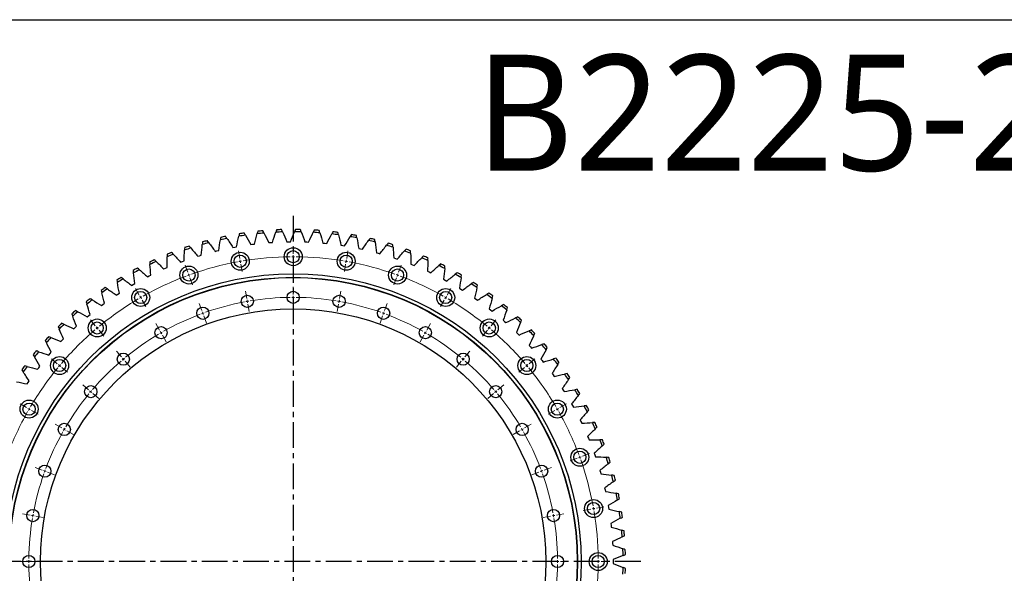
# Model space of a CAD drawing. Header units: millimetres. Extents: x 19 to 5115, y 5136 to 9143.
# Tile 7 of 13: x 872 to 2567, y 8190 to 9143. Entities that reach past the tile are written whole.
import ezdxf

# ---------------------------------------------------------------- set-up
doc = ezdxf.new("R2010")
doc.units = ezdxf.units.MM
doc.header["$LTSCALE"] = 20
doc.linetypes.add('CENTER', pattern=[10.16, 6.35, -1.27, 1.27, -1.27])

msp = doc.modelspace()

# ---------------------------------------------------------------- linework, layer by layer
at = {"linetype": 'CENTER', "ltscale": 0.35}
for p, q in [((1342.6, 8805.6), (1342.6, 7614.5)), ((1941, 8210), (744.2, 8210))]:
    msp.add_line(p, q, dxfattribs=at)
at = {"color": 7, "linetype": 'Continuous', "lineweight": 25}
for p, q in [((1211.4, 8745), (1214.5, 8745.7)), ((1238.7, 8750.9), (1241.9, 8751.5)), ((1241.9, 8751.5), (1245, 8752.1)), ((1269.5, 8755.9), (1272.7, 8756.4)), ((1272.7, 8756.4), (1275.8, 8756.7)), ((1300.5, 8759.2), (1303.7, 8759.5)), ((1303.7, 8759.5), (1306.9, 8759.6)), ((1331.6, 8760.7), (1334.8, 8760.8)), ((1334.8, 8760.8), (1338, 8760.8)), ((1362.8, 8760.4), (1366, 8760.3)), ((1366, 8760.3), (1369.2, 8760.2)), ((1393.9, 8758.4), (1397.1, 8758.1)), ((1397.1, 8758.1), (1400.3, 8757.8)), ((1424.8, 8754.6), (1428, 8754.2)), ((1428, 8754.2), (1431.2, 8753.6)), ((1455.5, 8749.1), (1458.7, 8748.5)), ((1458.7, 8748.5), (1461.8, 8747.8)), ((1178.3, 8735.7), (1181.3, 8736.7)), ((1181.3, 8736.7), (1184.4, 8737.6)), ((1208.3, 8744.2), (1211.4, 8745)), ((1485.8, 8741.9), (1488.9, 8741)), ((1488.9, 8741), (1492, 8740.2)), ((1515.7, 8732.9), (1518.7, 8731.9)), ((1518.7, 8731.9), (1521.8, 8730.9)), ((1120, 8713.8), (1122.9, 8715.1)), ((1122.9, 8715.1), (1125.8, 8716.3)), ((1148.8, 8725.6), (1151.8, 8726.7)), ((1151.8, 8726.7), (1154.8, 8727.8)), ((1545, 8722.3), (1548, 8721.1)), ((1548, 8721.1), (1551, 8719.9)), ((1091.8, 8700.4), (1094.7, 8701.9)), ((1094.7, 8701.9), (1097.5, 8703.3)), ((1573.7, 8710), (1576.6, 8708.7)), ((1576.6, 8708.7), (1579.5, 8707.3)), ((1601.6, 8696.1), (1604.4, 8694.6)), ((1064.5, 8685.4), (1067.2, 8687)), ((1067.2, 8687), (1070, 8688.6)), ((1604.4, 8694.6), (1607.2, 8693.1)), ((1628.7, 8680.7), (1631.4, 8679.1)), ((1631.4, 8679.1), (1634.1, 8677.3)), ((1038, 8668.9), (1040.7, 8670.7)), ((1040.7, 8670.7), (1043.4, 8672.4)), ((1654.8, 8663.8), (1657.5, 8662)), ((1657.5, 8662), (1660.1, 8660.1)), ((1012.6, 8650.9), (1015.1, 8652.9)), ((1015.1, 8652.9), (1017.7, 8654.8)), ((1680, 8645.4), (1682.5, 8643.4)), ((988.1, 8631.6), (990.6, 8633.6)), ((990.6, 8633.6), (993.1, 8635.7)), ((1682.5, 8643.4), (1685, 8641.4)), ((964.9, 8610.8), (967.2, 8613)), ((967.2, 8613), (969.5, 8615.2)), ((1704.1, 8625.6), (1706.5, 8623.5)), ((1706.5, 8623.5), (1708.9, 8621.4)), ((945, 8591.2), (947.2, 8593.4)), ((1727, 8604.5), (1729.3, 8602.3)), ((1729.3, 8602.3), (1731.6, 8600)), ((942.8, 8588.8), (945, 8591.2)), ((1748.7, 8582.1), (1750.9, 8579.7)), ((1750.9, 8579.7), (1753, 8577.4)), ((922, 8565.6), (924.1, 8568)), ((924.1, 8568), (926.2, 8570.5)), ((902.6, 8541.2), (904.5, 8543.8)), ((904.5, 8543.8), (906.4, 8546.3)), ((1769.1, 8558.5), (1771.2, 8556.1)), ((1771.2, 8556.1), (1773.1, 8553.5)), ((1788.2, 8533.8), (1790, 8531.3)), ((1790, 8531.3), (1791.9, 8528.6)), ((884.5, 8515.8), (886.3, 8518.5)), ((886.3, 8518.5), (888.1, 8521.1)), ((1805.8, 8508.1), (1807.5, 8505.4)), ((1807.5, 8505.4), (1809.2, 8502.7)), ((1821.9, 8481.4), (1823.5, 8478.7)), ((1823.5, 8478.7), (1825, 8475.8)), ((1836.5, 8453.9), (1837.9, 8451)), ((1837.9, 8451), (1839.3, 8448.1)), ((1849.5, 8425.6), (1850.7, 8422.6)), ((1850.7, 8422.6), (1851.9, 8419.6)), ((1860.9, 8396.5), (1862, 8393.5)), ((1862, 8393.5), (1863, 8390.5)), ((1870.6, 8366.9), (1871.5, 8363.9)), ((1871.5, 8363.9), (1872.4, 8360.8)), ((1878.6, 8336.8), (1879.4, 8333.7)), ((1879.4, 8333.7), (1880, 8330.6)), ((1884.9, 8306.3), (1885.5, 8303.1)), ((1885.5, 8303.1), (1886, 8300)), ((1889.5, 8275.4), (1889.9, 8272.3)), ((1889.9, 8272.3), (1890.2, 8269.1)), ((1892.3, 8244.4), (1892.5, 8241.2)), ((1892.5, 8241.2), (1892.7, 8238)), ((1893.4, 8213.2), (1893.4, 8210)), ((1893.4, 8210), (1893.4, 8206.8))]:
    msp.add_line(p, q, dxfattribs=at)
at = {"color": 0, "linetype": 'Continuous', "lineweight": 18}
for p, q in [((1342.6, 8740), (1342.6, 8753)), ((1250.6, 8732), (1248.3, 8744.8)), ((1251.5, 8727.1), (1251, 8729.5)), ((1342.6, 8735), (1342.6, 8737.5)), ((1342.6, 8735), (1342.6, 8732.5)), ((1342.6, 8730), (1342.6, 8717)), ((1433.8, 8727.1), (1434.2, 8729.5)), ((1434.7, 8732), (1436.9, 8744.8)), ((1161.4, 8708.1), (1156.9, 8720.3)), ((1251.5, 8727.1), (1251.9, 8724.6)), ((1252.3, 8722.1), (1254.6, 8709.3)), ((1432.9, 8722.1), (1430.7, 8709.3)), ((1433.8, 8727.1), (1433.4, 8724.6)), ((1523.9, 8708.1), (1528.3, 8720.3)), ((1163.1, 8703.4), (1162.2, 8705.7)), ((1163.1, 8703.4), (1163.9, 8701)), ((1164.8, 8698.7), (1169.2, 8686.5)), ((1520.5, 8698.7), (1516, 8686.5)), ((1522.2, 8703.4), (1521.3, 8701)), ((1522.2, 8703.4), (1523, 8705.7)), ((1077.6, 8669), (1071.1, 8680.3)), ((1342.6, 8670), (1342.6, 8683)), ((1607.6, 8669), (1614.1, 8680.3)), ((1080.1, 8664.7), (1078.9, 8666.9)), ((1080.1, 8664.7), (1081.4, 8662.5)), ((1262.7, 8663.1), (1260.5, 8675.9)), ((1342.6, 8665), (1342.6, 8667.5)), ((1342.6, 8665), (1342.6, 8662.5)), ((1422.5, 8663.1), (1424.8, 8675.9)), ((1605.1, 8664.7), (1603.9, 8662.5)), ((1605.1, 8664.7), (1606.4, 8666.9)), ((1082.6, 8660.4), (1089.1, 8649.1)), ((1185.3, 8642.3), (1180.9, 8654.5)), ((1263.6, 8658.1), (1263.2, 8660.6)), ((1263.6, 8658.1), (1264.1, 8655.7)), ((1264.5, 8653.2), (1266.7, 8640.4)), ((1342.6, 8660), (1342.6, 8647)), ((1420.8, 8653.2), (1418.5, 8640.4)), ((1421.6, 8658.1), (1421.2, 8655.7)), ((1421.6, 8658.1), (1422.1, 8660.6)), ((1500, 8642.3), (1504.4, 8654.5)), ((1602.6, 8660.4), (1596.1, 8649.1)), ((1187, 8637.6), (1186.2, 8639.9)), ((1187, 8637.6), (1187.9, 8635.3)), ((1188.7, 8632.9), (1193.2, 8620.7)), ((1496.5, 8632.9), (1492.1, 8620.7)), ((1498.2, 8637.6), (1497.4, 8635.3)), ((1498.2, 8637.6), (1499.1, 8639.9)), ((1001.9, 8616), (993.6, 8626)), ((1005.2, 8612.2), (1003.6, 8614.1)), ((1005.2, 8612.2), (1006.8, 8610.3)), ((1112.6, 8608.4), (1106.1, 8619.7)), ((1572.6, 8608.4), (1579.1, 8619.7)), ((1680.1, 8612.2), (1678.5, 8610.3)), ((1680.1, 8612.2), (1681.7, 8614.1)), ((1683.3, 8616), (1691.7, 8626)), ((1008.4, 8608.4), (1016.7, 8598.4)), ((1115.1, 8604.1), (1113.9, 8606.2)), ((1115.1, 8604.1), (1116.4, 8601.9)), ((1117.6, 8599.8), (1124.1, 8588.5)), ((1567.6, 8599.8), (1561.1, 8588.5)), ((1570.1, 8604.1), (1568.9, 8601.9)), ((1570.1, 8604.1), (1571.4, 8606.2)), ((1676.9, 8608.4), (1668.5, 8598.4)), ((1046.9, 8562.4), (1038.6, 8572.4)), ((1050.2, 8558.6), (1048.6, 8560.5)), ((1635.1, 8558.6), (1636.7, 8560.5)), ((1638.3, 8562.4), (1646.7, 8572.4)), ((936.6, 8550.7), (926.7, 8559.1)), ((940.5, 8547.5), (938.5, 8549.1)), ((940.5, 8547.5), (942.4, 8545.9)), ((944.3, 8544.3), (954.2, 8535.9)), ((1050.2, 8558.6), (1051.8, 8556.7)), ((1053.4, 8554.8), (1061.7, 8544.8)), ((1631.9, 8554.8), (1623.5, 8544.8)), ((1635.1, 8558.6), (1633.5, 8556.7)), ((1741, 8544.3), (1731, 8535.9)), ((1744.8, 8547.5), (1742.9, 8545.9)), ((1744.8, 8547.5), (1746.7, 8549.1)), ((1748.6, 8550.7), (1758.6, 8559.1)), ((990.2, 8505.7), (980.3, 8514.1)), ((1695, 8505.7), (1705, 8514.1)), ((994.1, 8502.5), (992.2, 8504.1)), ((994.1, 8502.5), (996, 8500.9)), ((997.9, 8499.3), (1007.9, 8490.9)), ((1687.3, 8499.3), (1677.4, 8490.9)), ((1691.2, 8502.5), (1689.3, 8500.9)), ((1691.2, 8502.5), (1693.1, 8504.1)), ((883.6, 8475), (872.4, 8481.5)), ((1801.6, 8475), (1812.9, 8481.5)), ((888, 8472.5), (885.8, 8473.8)), ((888, 8472.5), (890.1, 8471.3)), ((892.3, 8470), (903.6, 8463.5)), ((1793, 8470), (1781.7, 8463.5)), ((1797.3, 8472.5), (1795.1, 8471.3)), ((1797.3, 8472.5), (1799.5, 8473.8)), ((944.3, 8440), (933, 8446.5)), ((1741, 8440), (1752.3, 8446.5)), ((948.6, 8437.5), (946.4, 8438.8)), ((948.6, 8437.5), (950.7, 8436.3)), ((952.9, 8435), (964.2, 8428.5)), ((1732.3, 8435), (1721.1, 8428.5)), ((1736.7, 8437.5), (1734.5, 8436.3)), ((1736.7, 8437.5), (1738.8, 8438.8)), ((1836, 8389.6), (1838.3, 8390.5)), ((1840.7, 8391.3), (1852.9, 8395.8)), ((1831.3, 8387.9), (1819.1, 8383.4)), ((1836, 8389.6), (1833.6, 8388.7)), ((910.4, 8367.4), (898.2, 8371.8)), ((915.1, 8365.7), (912.7, 8366.5)), ((915.1, 8365.7), (917.4, 8364.8)), ((919.8, 8363.9), (932, 8359.5)), ((1765.5, 8363.9), (1753.3, 8359.5)), ((1770.2, 8365.7), (1767.8, 8364.8)), ((1770.2, 8365.7), (1772.5, 8366.5)), ((1774.9, 8367.4), (1787.1, 8371.8)), ((889.6, 8289.9), (876.8, 8292.2)), ((894.5, 8289.1), (892.1, 8289.5)), ((894.5, 8289.1), (897, 8288.6)), ((899.5, 8288.2), (912.3, 8285.9)), ((1785.8, 8288.2), (1773, 8285.9)), ((1790.7, 8289.1), (1788.3, 8288.6)), ((1790.7, 8289.1), (1793.2, 8289.5)), ((1795.6, 8289.9), (1808.4, 8292.2)), ((1854.7, 8300.3), (1841.9, 8298.1)), ((1859.7, 8301.2), (1857.2, 8300.8)), ((1859.7, 8301.2), (1862.1, 8301.6)), ((1864.6, 8302.1), (1877.4, 8304.3)), ((882.6, 8210), (869.6, 8210)), ((887.6, 8210), (885.1, 8210)), ((887.6, 8210), (890.1, 8210)), ((892.6, 8210), (905.6, 8210)), ((1792.6, 8210), (1779.6, 8210)), ((1797.6, 8210), (1795.1, 8210)), ((1797.6, 8210), (1800.1, 8210)), ((1802.6, 8210), (1815.6, 8210)), ((1862.6, 8210), (1849.6, 8210)), ((1867.6, 8210), (1865.1, 8210)), ((1867.6, 8210), (1870.1, 8210)), ((1872.6, 8210), (1885.6, 8210))]:
    msp.add_line(p, q, dxfattribs=at)
at = {"lineweight": 25}
msp.add_lwpolyline([(18.6, 9143.2), (5114.8, 9143.2), (5114.8, 5135.8), (18.6, 5135.8)], close=True, dxfattribs=at)
at = {"color": 7, "linetype": 'Continuous', "lineweight": 25}
for centre, radius in [((1342.6, 8735), 15.5), ((1251.5, 8727.1), 15.5), ((1251.5, 8727.1), 10.5), ((1342.6, 8735), 10.5), ((1433.8, 8727.1), 15.5), ((1433.8, 8727.1), 10.5), ((1163.1, 8703.4), 15.5), ((1163.1, 8703.4), 10.5), ((1522.2, 8703.4), 15.5), ((1522.2, 8703.4), 10.5), ((1342.6, 8210), 495.5), ((1342.6, 8210), 489.5), ((1342.6, 8210), 489), ((1080.1, 8664.7), 15.5), ((1605.1, 8664.7), 15.5), ((1080.1, 8664.7), 10.5), ((1263.6, 8658.1), 10.5), ((1342.6, 8665), 10.5), ((1421.6, 8658.1), 10.5), ((1605.1, 8664.7), 10.5), ((1342.6, 8210), 435), ((1187, 8637.6), 10.5), ((1498.2, 8637.6), 10.5), ((1005.2, 8612.2), 15.5), ((1680.1, 8612.2), 15.5), ((1005.2, 8612.2), 10.5), ((1115.1, 8604.1), 10.5), ((1570.1, 8604.1), 10.5), ((1680.1, 8612.2), 10.5), ((940.5, 8547.5), 15.5), ((1050.2, 8558.6), 10.5), ((1635.1, 8558.6), 10.5), ((1744.8, 8547.5), 15.5), ((940.5, 8547.5), 10.5), ((1744.8, 8547.5), 10.5), ((994.1, 8502.5), 10.5), ((1691.2, 8502.5), 10.5), ((888, 8472.5), 15.5), ((888, 8472.5), 10.5), ((1797.3, 8472.5), 15.5), ((1797.3, 8472.5), 10.5), ((948.6, 8437.5), 10.5), ((1736.7, 8437.5), 10.5), ((1836, 8389.6), 15.5), ((1836, 8389.6), 10.5), ((915.1, 8365.7), 10.5), ((1770.2, 8365.7), 10.5), ((1859.7, 8301.2), 15.5), ((1859.7, 8301.2), 10.5), ((894.5, 8289.1), 10.5), ((1790.7, 8289.1), 10.5), ((887.6, 8210), 10.5), ((1797.6, 8210), 10.5), ((1867.6, 8210), 15.5), ((1867.6, 8210), 10.5)]:
    msp.add_circle(centre, radius, dxfattribs=at)
for radius, start, end in [(572, 95.2574, 96.0939), (572, 92.0142, 92.8507), (572, 88.7709, 89.6075), (572, 85.5277, 86.3642), (572, 104.9871, 105.8237), (568, 101.5772, 102.7471), (572, 101.7439, 102.5804), (568, 98.334, 99.5038), (572, 98.5007, 99.3372), (568, 95.0908, 96.2606), (568, 91.8475, 93.0173), (568, 88.6043, 89.7741), (568, 85.361, 86.5309), (568, 82.1178, 83.2876), (572, 82.2844, 83.121), (568, 78.8745, 80.0444), (572, 79.0412, 79.8777), (568, 75.6313, 76.8011), (572, 75.798, 76.6345), (568, 108.0637, 109.2336), (572, 108.2304, 109.0669), (568, 104.8205, 105.9903), (568, 72.3881, 73.5579), (572, 72.5547, 73.3912), (572, 69.3115, 70.148), (572, 114.7169, 115.5534), (572, 111.4736, 112.3102), (568, 111.307, 112.4768), (568, 69.1448, 70.3146), (568, 65.9016, 67.0714), (572, 66.0682, 66.9048), (572, 117.9601, 118.7966), (568, 117.7935, 118.9633), (568, 114.5502, 115.72), (568, 62.6583, 63.8282), (572, 62.825, 63.6615), (572, 121.2034, 122.0399), (568, 121.0367, 122.2065), (568, 59.4151, 60.5849), (572, 59.5817, 60.4183), (572, 124.4466, 125.2831), (568, 124.28, 125.4498), (568, 56.1718, 57.3417), (572, 56.3385, 57.175), (572, 127.6898, 128.5264), (568, 52.9286, 54.0984), (572, 53.0952, 53.9318), (568, 127.5232, 128.693), (568, 49.6854, 50.8552), (572, 49.852, 50.6885), (572, 130.9331, 131.7696), (568, 130.7664, 131.9363), (568, 46.4421, 47.6119), (572, 46.6088, 47.4453), (572, 134.1763, 135.0129), (568, 134.0097, 135.1795), (572, 137.4196, 138.2561), (568, 137.2529, 138.4228), (568, 43.1989, 44.3687), (572, 43.3655, 44.202), (568, 39.9556, 41.1255), (572, 40.1223, 40.9588), (572, 140.6628, 141.4993), (568, 140.4962, 141.666), (572, 36.879, 37.7156), (572, 143.9061, 144.7426), (568, 143.7394, 144.9092), (568, 36.7124, 37.8822), (568, 33.4691, 34.639), (572, 33.6358, 34.4723), (568, 30.2259, 31.3957), (572, 30.3925, 31.2291), (568, 26.9827, 28.1525), (572, 27.1493, 27.9858), (568, 23.7394, 24.9092), (572, 23.9061, 24.7426), (568, 20.4962, 21.666), (572, 20.6628, 21.4993), (568, 17.2529, 18.4228), (572, 17.4196, 18.2561), (568, 14.0097, 15.1795), (572, 14.1763, 15.0129), (568, 10.7664, 11.9363), (572, 10.9331, 11.7696), (568, 7.5232, 8.693), (572, 7.6898, 8.5264), (568, 4.28, 5.4498), (572, 4.4466, 5.2831), (568, 1.0367, 2.2065), (572, 1.2034, 2.0399), (568, 357.7935, 358.9633), (572, 357.9601, 358.7966)]:
    msp.add_arc((1342.6, 8210), radius, start, end, dxfattribs=at)
at = {"color": 0, "linetype": 'Continuous', "lineweight": 18}
for radius, start, end in [(525, 90.5457, 99.4543), (525, 90, 90.2728), (525, 89.7272, 90), (525, 80.5457, 89.4543), (525, 100.5457, 109.4543), (525, 100, 100.2728), (525, 99.7272, 100), (525, 80, 80.2728), (525, 79.7272, 80), (525, 70.5457, 79.4543), (525, 110.5457, 119.4543), (525, 110, 110.2728), (525, 109.7272, 110), (525, 70, 70.2728), (525, 69.7272, 70), (525, 60.5457, 69.4543), (525, 120.5457, 129.4543), (525, 120, 120.2728), (525, 119.7272, 120), (455, 90.6296, 99.3704), (455, 90, 90.3148), (455, 89.6852, 90), (455, 80.6296, 89.3704), (525, 60, 60.2728), (525, 59.7272, 60), (525, 50.5457, 59.4543), (455, 100.6296, 109.3704), (455, 100, 100.3148), (455, 99.6852, 100), (455, 80, 80.3148), (455, 79.6852, 80), (455, 70.6296, 79.3704), (455, 110.6296, 119.3704), (455, 110, 110.3148), (455, 109.6852, 110), (455, 70, 70.3148), (455, 69.6852, 70), (455, 60.6296, 69.3704), (525, 130, 130.2728), (525, 129.7272, 130), (525, 50, 50.2728), (525, 49.7272, 50), (525, 130.5457, 139.4543), (455, 120.6296, 129.3704), (455, 120, 120.3148), (455, 119.6852, 120), (455, 60, 60.3148), (455, 59.6852, 60), (455, 50.6296, 59.3704), (525, 40.5457, 49.4543), (455, 129.6852, 130), (455, 50, 50.3148), (525, 140.5457, 149.4543), (525, 140, 140.2728), (525, 139.7272, 140), (455, 130.6296, 139.3704), (455, 130, 130.3148), (455, 49.6852, 50), (455, 40.6296, 49.3704), (525, 40, 40.2728), (525, 39.7272, 40), (525, 30.5457, 39.4543), (455, 140.6296, 149.3704), (455, 140, 140.3148), (455, 139.6852, 140), (455, 40, 40.3148), (455, 39.6852, 40), (455, 30.6296, 39.3704), (525, 149.7272, 150), (525, 30, 30.2728), (525, 150.5457, 159.4543), (525, 150, 150.2728), (525, 29.7272, 30), (525, 20.5457, 29.4543), (455, 150.6296, 159.3704), (455, 150, 150.3148), (455, 149.6852, 150), (455, 30, 30.3148), (455, 29.6852, 30), (455, 20.6296, 29.3704), (525, 20, 20.2728), (525, 19.7272, 20), (525, 10.5457, 19.4543), (455, 160.6296, 169.3704), (455, 160, 160.3148), (455, 159.6852, 160), (455, 20, 20.3148), (455, 19.6852, 20), (455, 10.6296, 19.3704), (455, 170, 170.3148), (455, 169.6852, 170), (455, 10, 10.3148), (455, 9.6852, 10), (525, 10, 10.2728), (525, 9.7272, 10), (525, 0.5457, 9.4543), (455, 170.6296, 179.3704), (455, 0.6296, 9.3704), (455, 179.6852, 180), (455, 180, 180.3148), (455, 180.6296, 189.3704), (455, 350.6296, 359.3704), (455, 0, 0.3148), (455, 359.6852, 0), (525, 350.5457, 359.4543), (525, 0, 0.2728), (525, 359.7272, 0)]:
    msp.add_arc((1342.6, 8210), radius, start, end, dxfattribs=at)
at = {"color": 7, "linetype": 'Continuous', "lineweight": 25}
for points in [[(1292.2, 8775.8), (1291.6, 8777.1), (1290.9, 8778.4), (1290.2, 8779.6)], [(1314.2, 8781.3), (1313.7, 8780), (1313.2, 8778.6), (1312.7, 8777.3)], [(1324.3, 8777.7), (1323.7, 8779.1), (1323.1, 8780.4), (1322.5, 8781.7)], [(1346.5, 8782), (1346, 8780.7), (1345.4, 8779.4), (1344.9, 8778)], [(1356.5, 8777.9), (1355.9, 8779.2), (1355.4, 8780.6), (1354.9, 8781.9)], [(1378.9, 8780.9), (1378.3, 8779.6), (1377.6, 8778.3), (1377, 8777)], [(1388.6, 8776.2), (1388.1, 8777.6), (1387.7, 8778.9), (1387.2, 8780.3)], [(1197.3, 8759.1), (1196.5, 8760.3), (1195.6, 8761.4), (1194.7, 8762.6)], [(1214.5, 8745.7), (1215.3, 8751.8), (1216.3, 8757.9), (1217.3, 8764)], [(1218, 8768.3), (1217.8, 8766.9), (1217.5, 8765.5), (1217.3, 8764)], [(1228.6, 8766.5), (1227.8, 8767.7), (1227, 8768.9), (1226.2, 8770.1)], [(1228.6, 8766.5), (1232.1, 8761.4), (1235.5, 8756.2), (1238.7, 8750.9)], [(1245, 8752.1), (1246.2, 8758.2), (1247.5, 8764.2), (1248.8, 8770.2)], [(1249.8, 8774.5), (1249.5, 8773.1), (1249.2, 8771.7), (1248.8, 8770.2)], [(1260.3, 8772), (1259.6, 8773.3), (1258.8, 8774.5), (1258.1, 8775.8)], [(1260.3, 8772), (1263.5, 8766.7), (1266.5, 8761.4), (1269.5, 8755.9)], [(1275.8, 8756.7), (1277.4, 8762.7), (1279, 8768.7), (1280.7, 8774.7)], [(1281.9, 8778.8), (1281.5, 8777.4), (1281.1, 8776), (1280.7, 8774.7)], [(1292.2, 8775.8), (1295.1, 8770.3), (1297.8, 8764.8), (1300.5, 8759.2)], [(1306.9, 8759.6), (1308.7, 8765.5), (1310.7, 8771.4), (1312.7, 8777.3)], [(1324.3, 8777.7), (1326.9, 8772.1), (1329.3, 8766.4), (1331.6, 8760.7)], [(1338, 8760.8), (1340.2, 8766.6), (1342.5, 8772.3), (1344.9, 8778)], [(1356.5, 8777.9), (1358.7, 8772.1), (1360.8, 8766.3), (1362.8, 8760.4)], [(1369.2, 8760.2), (1371.7, 8765.8), (1374.3, 8771.4), (1377, 8777)], [(1388.6, 8776.2), (1390.4, 8770.3), (1392.2, 8764.4), (1393.9, 8758.4)], [(1400.3, 8757.8), (1403.1, 8763.3), (1406, 8768.7), (1409, 8774.1)], [(1411.1, 8777.9), (1410.4, 8776.7), (1409.7, 8775.4), (1409, 8774.1)], [(1420.5, 8772.7), (1420.2, 8774.1), (1419.8, 8775.5), (1419.4, 8776.9)], [(1420.5, 8772.7), (1422.1, 8766.7), (1423.5, 8760.7), (1424.8, 8754.6)], [(1431.2, 8753.6), (1434.3, 8759), (1437.5, 8764.3), (1440.8, 8769.5)], [(1443.2, 8773.1), (1442.4, 8771.9), (1441.6, 8770.7), (1440.8, 8769.5)], [(1452.2, 8767.4), (1451.9, 8768.8), (1451.7, 8770.2), (1451.4, 8771.6)], [(1452.2, 8767.4), (1453.4, 8761.3), (1454.5, 8755.2), (1455.5, 8749.1)], [(1461.8, 8747.8), (1465.2, 8752.9), (1468.7, 8758), (1472.3, 8763)], [(1474.9, 8766.5), (1474, 8765.4), (1473.2, 8764.2), (1472.3, 8763)], [(1483.6, 8760.3), (1483.4, 8761.7), (1483.2, 8763.1), (1483, 8764.6)], [(1154.8, 8727.8), (1154.9, 8734), (1155.2, 8740.2), (1155.5, 8746.3)], [(1155.8, 8750.7), (1155.7, 8749.2), (1155.6, 8747.8), (1155.5, 8746.3)], [(1166.5, 8750), (1165.6, 8751.1), (1164.6, 8752.2), (1163.7, 8753.3)], [(1166.5, 8750), (1170.5, 8745.3), (1174.4, 8740.6), (1178.3, 8735.7)], [(1184.4, 8737.6), (1184.9, 8743.8), (1185.5, 8749.9), (1186.2, 8756.1)], [(1186.7, 8760.4), (1186.5, 8758.9), (1186.3, 8757.5), (1186.2, 8756.1)], [(1197.3, 8759.1), (1201.1, 8754.2), (1204.7, 8749.2), (1208.3, 8744.2)], [(1483.6, 8760.3), (1484.4, 8754.1), (1485.2, 8748), (1485.8, 8741.9)], [(1492, 8740.2), (1495.7, 8745.1), (1499.5, 8750), (1503.4, 8754.8)], [(1506.1, 8758.2), (1505.2, 8757.1), (1504.3, 8755.9), (1503.4, 8754.8)], [(1514.5, 8751.4), (1514.4, 8752.9), (1514.2, 8754.3), (1514.1, 8755.7)], [(1514.5, 8751.4), (1515, 8745.3), (1515.4, 8739.1), (1515.7, 8732.9)], [(1536.9, 8748), (1535.9, 8747), (1534.9, 8745.9), (1534, 8744.8)], [(1106.6, 8726.7), (1105.6, 8727.7), (1104.5, 8728.7), (1103.5, 8729.6)], [(1125.5, 8739.2), (1125.5, 8737.8), (1125.5, 8736.3), (1125.5, 8734.9)], [(1125.8, 8716.3), (1125.6, 8722.5), (1125.5, 8728.7), (1125.5, 8734.9)], [(1136.2, 8739.2), (1135.2, 8740.3), (1134.2, 8741.3), (1133.2, 8742.3)], [(1136.2, 8739.2), (1140.5, 8734.7), (1144.7, 8730.2), (1148.8, 8725.6)], [(1521.8, 8730.9), (1525.8, 8735.6), (1529.8, 8740.3), (1534, 8744.8)], [(1544.8, 8740.8), (1544.8, 8742.3), (1544.8, 8743.7), (1544.7, 8745.2)], [(1544.8, 8740.8), (1545, 8734.6), (1545.1, 8728.5), (1545, 8722.3)], [(1551, 8719.9), (1555.2, 8724.4), (1559.5, 8728.8), (1563.9, 8733.2)], [(1567, 8736.2), (1566, 8735.2), (1564.9, 8734.2), (1563.9, 8733.2)], [(1574.5, 8728.5), (1574.6, 8730), (1574.6, 8731.4), (1574.7, 8732.9)], [(1077.8, 8712.5), (1076.7, 8713.4), (1075.6, 8714.4), (1074.4, 8715.3)], [(1077.8, 8712.5), (1082.5, 8708.5), (1087.2, 8704.5), (1091.8, 8700.4)], [(1095.9, 8726.1), (1096, 8724.6), (1096, 8723.2), (1096.1, 8721.8)], [(1097.5, 8703.3), (1097, 8709.4), (1096.5, 8715.6), (1096.1, 8721.8)], [(1106.6, 8726.7), (1111.1, 8722.5), (1115.6, 8718.2), (1120, 8713.8)], [(1574.5, 8728.5), (1574.4, 8722.4), (1574.1, 8716.2), (1573.7, 8710)], [(1579.5, 8707.3), (1584, 8711.5), (1588.5, 8715.7), (1593.2, 8719.8)], [(1596.4, 8722.7), (1595.3, 8721.7), (1594.2, 8720.8), (1593.2, 8719.8)], [(1603.5, 8714.6), (1603, 8708.4), (1602.3, 8702.3), (1601.6, 8696.1)], [(1603.5, 8714.6), (1603.6, 8716), (1603.8, 8717.5), (1603.9, 8718.9)], [(1039.2, 8694.9), (1039.4, 8693.5), (1039.7, 8692.1), (1039.9, 8690.6)], [(1049.8, 8696.7), (1048.6, 8697.6), (1047.5, 8698.4), (1046.3, 8699.3)], [(1049.8, 8696.7), (1054.7, 8693), (1059.6, 8689.3), (1064.5, 8685.4)], [(1067.1, 8711.3), (1067.2, 8709.9), (1067.4, 8708.4), (1067.6, 8707)], [(1070, 8688.6), (1069.1, 8694.7), (1068.3, 8700.9), (1067.6, 8707)], [(1607.2, 8693.1), (1611.9, 8697.1), (1616.7, 8701), (1621.6, 8704.8)], [(1625, 8707.5), (1623.9, 8706.6), (1622.7, 8705.7), (1621.6, 8704.8)], [(1631.6, 8699), (1630.7, 8692.9), (1629.8, 8686.8), (1628.7, 8680.7)], [(1631.6, 8699), (1631.8, 8700.4), (1632, 8701.9), (1632.2, 8703.3)], [(1022.7, 8679.4), (1021.5, 8680.2), (1020.3, 8681), (1019.1, 8681.7)], [(1022.7, 8679.4), (1027.9, 8676), (1033, 8672.5), (1038, 8668.9)], [(1043.4, 8672.4), (1042.1, 8678.5), (1041, 8684.5), (1039.9, 8690.6)], [(1634.1, 8677.3), (1639.1, 8681.1), (1644.1, 8684.7), (1649.1, 8688.2)], [(1652.7, 8690.7), (1651.5, 8689.9), (1650.3, 8689.1), (1649.1, 8688.2)], [(1658.8, 8681.9), (1657.6, 8675.8), (1656.3, 8669.8), (1654.8, 8663.8)], [(1658.8, 8681.9), (1659.1, 8683.3), (1659.4, 8684.7), (1659.7, 8686.1)], [(996.7, 8660.5), (995.4, 8661.2), (994.2, 8662), (992.9, 8662.7)], [(1012.2, 8677), (1012.5, 8675.6), (1012.9, 8674.2), (1013.2, 8672.7)], [(1017.7, 8654.8), (1016.1, 8660.7), (1014.6, 8666.7), (1013.2, 8672.7)], [(1660.1, 8660.1), (1665.2, 8663.5), (1670.4, 8666.9), (1675.7, 8670.1)], [(1679.4, 8672.4), (1678.2, 8671.6), (1676.9, 8670.9), (1675.7, 8670.1)], [(1685, 8663.2), (1683.5, 8657.3), (1681.8, 8651.3), (1680, 8645.4)], [(1685, 8663.2), (1685.4, 8664.6), (1685.7, 8666), (1686.1, 8667.4)], [(986.3, 8657.5), (986.7, 8656.1), (987.1, 8654.8), (987.5, 8653.4)], [(993.1, 8635.7), (991.1, 8641.5), (989.3, 8647.4), (987.5, 8653.4)], [(996.7, 8660.5), (1002, 8657.4), (1007.3, 8654.2), (1012.6, 8650.9)], [(1685, 8641.4), (1690.4, 8644.6), (1695.8, 8647.6), (1701.2, 8650.6)], [(1705, 8652.6), (1703.7, 8651.9), (1702.5, 8651.2), (1701.2, 8650.6)], [(1710.1, 8643.1), (1710.6, 8644.5), (1711, 8645.9), (1711.4, 8647.3)], [(961.6, 8636.7), (962.1, 8635.3), (962.5, 8633.9), (963, 8632.6)], [(969.5, 8615.2), (967.3, 8621), (965.1, 8626.7), (963, 8632.6)], [(971.7, 8640.2), (970.4, 8640.9), (969.2, 8641.5), (967.9, 8642.2)], [(971.7, 8640.2), (977.3, 8637.4), (982.7, 8634.5), (988.1, 8631.6)], [(1710.1, 8643.1), (1708.2, 8637.3), (1706.2, 8631.4), (1704.1, 8625.6)], [(1708.9, 8621.4), (1714.4, 8624.2), (1719.9, 8626.9), (1725.5, 8629.6)], [(1729.5, 8631.4), (1728.2, 8630.8), (1726.8, 8630.2), (1725.5, 8629.6)], [(938.1, 8614.4), (938.6, 8613.1), (939.2, 8611.7), (939.7, 8610.4)], [(947.2, 8593.4), (944.6, 8599.1), (942.1, 8604.7), (939.7, 8610.4)], [(948, 8618.6), (946.7, 8619.1), (945.3, 8619.7), (944, 8620.3)], [(948, 8618.6), (953.7, 8616.1), (959.3, 8613.5), (964.9, 8610.8)], [(1734, 8621.7), (1731.8, 8615.9), (1729.5, 8610.2), (1727, 8604.5)], [(1734, 8621.7), (1734.5, 8623), (1735.1, 8624.4), (1735.6, 8625.7)], [(925.5, 8595.6), (924.2, 8596.1), (922.8, 8596.6), (921.4, 8597.1)], [(925.5, 8595.6), (931.3, 8593.4), (937.1, 8591.2), (942.8, 8588.8)], [(1731.6, 8600), (1737.2, 8602.5), (1742.9, 8604.9), (1748.7, 8607.2)], [(1752.7, 8608.8), (1751.3, 8608.3), (1750, 8607.8), (1748.7, 8607.2)], [(1756.7, 8598.9), (1754.1, 8593.2), (1751.5, 8587.6), (1748.7, 8582.1)], [(1756.7, 8598.9), (1757.3, 8600.2), (1757.9, 8601.5), (1758.5, 8602.8)], [(915.8, 8590.9), (916.5, 8589.6), (917.1, 8588.3), (917.7, 8587)], [(926.2, 8570.5), (923.3, 8575.9), (920.4, 8581.4), (917.7, 8587)], [(1753, 8577.4), (1758.8, 8579.5), (1764.6, 8581.6), (1770.5, 8583.6)], [(1774.6, 8585), (1773.2, 8584.5), (1771.9, 8584.1), (1770.5, 8583.6)], [(1778, 8574.8), (1778.7, 8576.1), (1779.4, 8577.4), (1780, 8578.6)], [(895, 8566.1), (895.7, 8564.9), (896.4, 8563.6), (897.1, 8562.3)], [(906.4, 8546.3), (903.2, 8551.6), (900.1, 8556.9), (897.1, 8562.3)], [(904.4, 8571.4), (903, 8571.8), (901.6, 8572.2), (900.2, 8572.6)], [(904.4, 8571.4), (910.3, 8569.5), (916.2, 8567.6), (922, 8565.6)], [(1778, 8574.8), (1775.1, 8569.3), (1772.2, 8563.9), (1769.1, 8558.5)], [(1795.1, 8560), (1793.7, 8559.6), (1792.3, 8559.2), (1790.9, 8558.8)], [(884.6, 8546), (883.2, 8546.3), (881.8, 8546.7), (880.4, 8547)], [(884.6, 8546), (890.6, 8544.5), (896.6, 8542.9), (902.6, 8541.2)], [(1773.1, 8553.5), (1779, 8555.4), (1785, 8557.2), (1790.9, 8558.8)], [(1798, 8549.6), (1794.8, 8544.3), (1791.5, 8539), (1788.2, 8533.8)], [(1798, 8549.6), (1798.7, 8550.8), (1799.4, 8552.1), (1800.2, 8553.3)], [(875.5, 8540.2), (876.3, 8539), (877.1, 8537.8), (877.9, 8536.6)], [(888.1, 8521.1), (884.6, 8526.2), (881.2, 8531.4), (877.9, 8536.6)], [(1791.9, 8528.6), (1797.9, 8530.2), (1803.9, 8531.6), (1809.9, 8532.9)], [(1814.2, 8533.8), (1812.8, 8533.5), (1811.4, 8533.2), (1809.9, 8532.9)], [(1816.4, 8523.3), (1817.3, 8524.5), (1818.1, 8525.7), (1818.9, 8526.9)], [(866.4, 8519.5), (872.4, 8518.4), (878.5, 8517.1), (884.5, 8515.8)], [(1816.4, 8523.3), (1813, 8518.2), (1809.4, 8513.1), (1805.8, 8508.1)], [(1809.2, 8502.7), (1815.3, 8503.9), (1821.4, 8505), (1827.5, 8505.9)], [(1833.4, 8496), (1829.6, 8491.1), (1825.8, 8486.2), (1821.9, 8481.4)], [(1831.7, 8506.6), (1830.3, 8506.4), (1828.9, 8506.2), (1827.5, 8505.9)], [(1833.4, 8496), (1834.3, 8497.1), (1835.2, 8498.3), (1836, 8499.4)], [(1825, 8475.8), (1831.1, 8476.7), (1837.3, 8477.4), (1843.4, 8478)], [(1847.7, 8478.5), (1846.3, 8478.3), (1844.9, 8478.2), (1843.4, 8478)], [(1848.8, 8467.8), (1844.8, 8463.1), (1840.7, 8458.4), (1836.5, 8453.9)], [(1848.8, 8467.8), (1849.7, 8468.8), (1850.7, 8469.9), (1851.6, 8471.1)], [(1839.3, 8448.1), (1845.4, 8448.6), (1851.6, 8449), (1857.8, 8449.3)], [(1862.1, 8449.4), (1860.7, 8449.4), (1859.2, 8449.3), (1857.8, 8449.3)], [(1862.6, 8438.7), (1863.6, 8439.7), (1864.6, 8440.8), (1865.6, 8441.8)], [(1862.6, 8438.7), (1858.3, 8434.2), (1853.9, 8429.9), (1849.5, 8425.6)], [(1851.9, 8419.6), (1858.1, 8419.8), (1864.3, 8419.8), (1870.5, 8419.7)], [(1874.7, 8408.9), (1870.1, 8404.7), (1865.5, 8400.6), (1860.9, 8396.5)], [(1874.8, 8419.7), (1873.4, 8419.7), (1871.9, 8419.7), (1870.5, 8419.7)], [(1874.7, 8408.9), (1875.7, 8409.9), (1876.8, 8410.9), (1877.8, 8411.9)], [(1863, 8390.5), (1869.2, 8390.3), (1875.3, 8390), (1881.5, 8389.5)], [(1885.1, 8378.5), (1880.3, 8374.6), (1875.5, 8370.7), (1870.6, 8366.9)], [(1885.8, 8389.2), (1884.4, 8389.3), (1883, 8389.4), (1881.5, 8389.5)], [(1885.1, 8378.5), (1886.2, 8379.4), (1887.3, 8380.3), (1888.4, 8381.3)], [(1872.4, 8360.8), (1878.5, 8360.2), (1884.7, 8359.5), (1890.8, 8358.8)], [(1895.1, 8358.2), (1893.7, 8358.4), (1892.2, 8358.6), (1890.8, 8358.8)], [(1893.7, 8347.5), (1888.7, 8343.9), (1883.7, 8340.3), (1878.6, 8336.8)], [(1893.7, 8347.5), (1894.9, 8348.4), (1896.1, 8349.3), (1897.2, 8350.1)], [(1880, 8330.6), (1886.2, 8329.7), (1892.3, 8328.6), (1898.3, 8327.5)], [(1902.6, 8326.7), (1901.2, 8327), (1899.8, 8327.3), (1898.3, 8327.5)], [(1900.6, 8316.1), (1895.4, 8312.8), (1890.2, 8309.5), (1884.9, 8306.3)], [(1900.6, 8316.1), (1901.8, 8316.9), (1903, 8317.7), (1904.2, 8318.5)], [(1886, 8300), (1892.1, 8298.7), (1898.1, 8297.4), (1904.1, 8295.9)], [(1908.3, 8294.8), (1906.9, 8295.2), (1905.5, 8295.5), (1904.1, 8295.9)], [(1905.7, 8284.4), (1900.4, 8281.3), (1895, 8278.3), (1889.5, 8275.4)], [(1905.7, 8284.4), (1907, 8285.1), (1908.2, 8285.9), (1909.5, 8286.6)], [(1890.2, 8269.1), (1896.2, 8267.5), (1902.1, 8265.8), (1908.1, 8264)], [(1912.2, 8262.7), (1910.8, 8263.1), (1909.4, 8263.6), (1908.1, 8264)], [(1909, 8252.4), (1910.3, 8253.1), (1911.6, 8253.7), (1912.9, 8254.4)], [(1909, 8252.4), (1903.5, 8249.7), (1897.9, 8247), (1892.3, 8244.4)], [(1892.7, 8238), (1898.6, 8236.1), (1904.4, 8234), (1910.2, 8231.9)], [(1910.5, 8220.3), (1904.9, 8217.9), (1899.1, 8215.5), (1893.4, 8213.2)], [(1914.3, 8230.4), (1912.9, 8230.9), (1911.6, 8231.4), (1910.2, 8231.9)], [(1910.5, 8220.3), (1911.9, 8220.9), (1913.2, 8221.5), (1914.5, 8222.1)], [(1893.4, 8206.8), (1899.1, 8204.6), (1904.9, 8202.2), (1910.5, 8199.8)], [(1914.5, 8198), (1913.2, 8198.6), (1911.9, 8199.2), (1910.5, 8199.8)]]:
    msp.add_open_spline(points, degree=3, dxfattribs=at)

# ---------------------------------------------------------------- texts
at = {"insert": (1656.5, 9083), "char_height": 200, "width": 1063.213, "attachment_point": 1}
msp.add_mtext('{\\fYu Gothic Medium|b0|i0|c0|p0;\\C1;B2225-2-1144BB}', dxfattribs=at)

doc.saveas('drawing.dxf')
